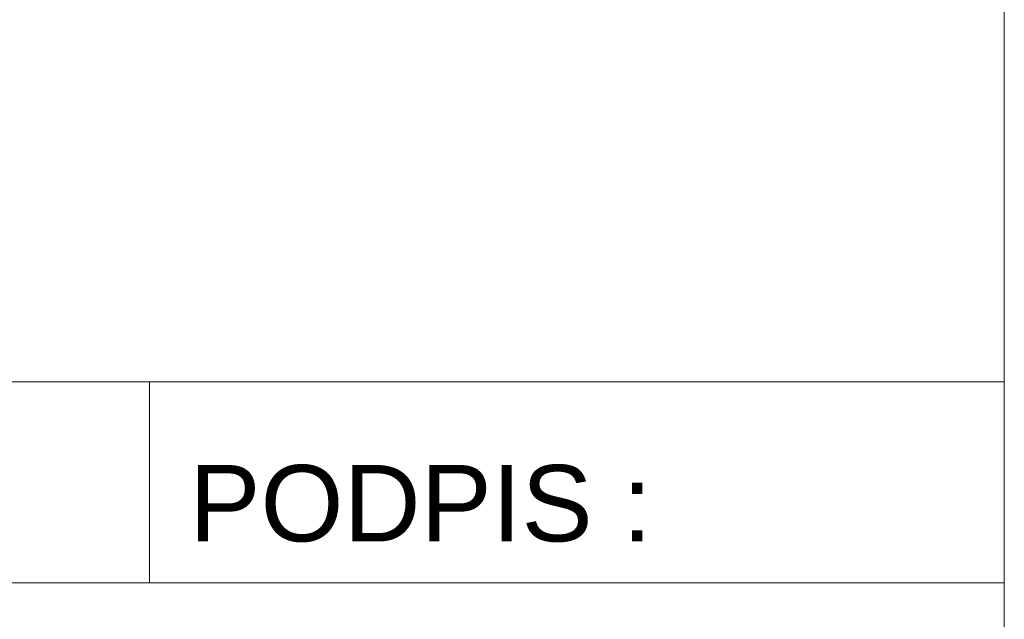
# Model space of a CAD drawing. Header units: centimetres. Extents: x 4440 to 22481, y -13438 to -10264.
# Tile 16 of 20: x 22292 to 22449, y -12584 to -12489. Entities that reach past the tile are written whole.
import ezdxf

# ---------------------------------------------------------------- set-up
doc = ezdxf.new("R2010")
doc.units = ezdxf.units.CM
doc.header["$MEASUREMENT"] = 0
doc.styles.add('GENERATED_STYLE_2', font='txt')

msp = doc.modelspace()

# ---------------------------------------------------------------- linework, layer by layer
at = {"color": 7, "linetype": 'Continuous', "lineweight": 13}
for p, q in [((21872.77, -12546.28), (22448.77, -12546.28)), ((22312.77, -12546.28), (22312.77, -12578.28)), ((21872.77, -12578.28), (22448.77, -12578.28))]:
    msp.add_line(p, q, dxfattribs=at)
at = {"color": 7, "linetype": 'Continuous', "lineweight": 13, "flags": 128}
msp.add_lwpolyline([(21872.77, -11161.7), (22448.77, -11161.7), (22448.77, -13438.44), (21872.77, -13438.44)], close=True, dxfattribs=at)

# ---------------------------------------------------------------- texts
at = {"color": 7, "linetype": 'Continuous', "lineweight": 13, "insert": (22319.09, -12565.71), "char_height": 12.16, "attachment_point": 4, "style": 'GENERATED_STYLE_2'}
msp.add_mtext('\\A1;{\\pql;\\fArial|b0|i0|c238|p38;PODPIS :}', dxfattribs=at)

doc.saveas('drawing.dxf')
